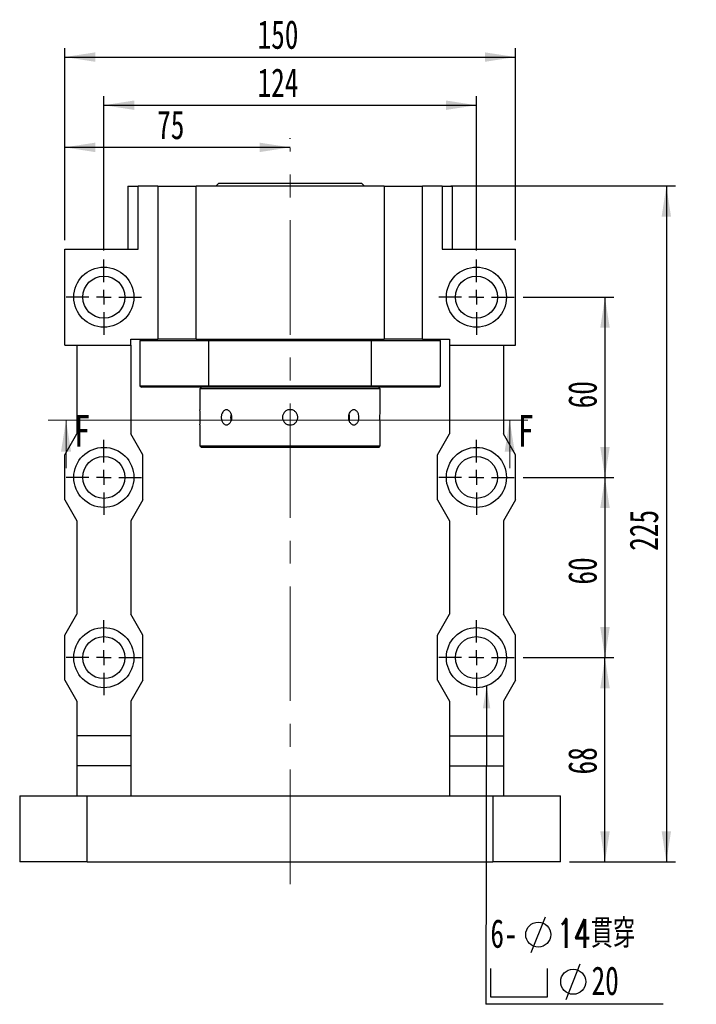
# Paper-space layout 'MBCS40-H' of a CAD drawing. Header units: millimetres. Extents: x 20 to 287, y 0 to 208.
# Tile 2 of 5: x 27 to 102, y 99 to 208. Entities that reach past the tile are written whole.
import ezdxf

# ---------------------------------------------------------------- set-up
doc = ezdxf.new("R2010")
doc.units = ezdxf.units.MM
doc.linetypes.add('CENTERX2', pattern=[20.32, 12.7, -2.54, 2.54, -2.54])
doc.layers.add('圖層0', color=7, linetype='Continuous')
doc.styles.add('SLDTEXTSTYLE0', font='TXT', dxfattribs={"width": 0.7})
doc.styles.add('SLDTEXTSTYLE2', font='TXT', dxfattribs={"width": 0.75})
doc.styles.add('SLDTEXTSTYLE3', font='TXT', dxfattribs={"width": 0.7, "bigfont": 'bigfont'})
doc.dimstyles.new('SLDDIMSTYLE2', dxfattribs={"dimtxt": 0.18, "dimasz": 2.5, "dimexe": 0, "dimexo": 0.0625, "dimgap": 0, "dimtad": 0, "dimtih": 1, "dimtoh": 1, "dimdec": 0, "dimrnd": 1e-09, "dimzin": 0, "dimdsep": 46, "dimtxsty": 'Standard', "dimsah": 1, "dimcen": 0.09, "dimadec": 0, "dimazin": 0, "dimtfac": 2.5, "dimtdec": 0, "dimtofl": 0, "dimtmove": 0, "dimatfit": 3, "dimfxl": 1, "dimfrac": 2, "dimtolj": 1, "dimtzin": 0, "dimarcsym": 0})
doc.dimstyles.new('SLDDIMSTYLE3', dxfattribs={"dimtxt": 3.389974, "dimasz": 2.5, "dimexe": 0, "dimexo": 0.0625, "dimgap": 0.847493, "dimtad": 1, "dimlfac": 3, "dimrnd": 1e-09, "dimzin": 12, "dimdsep": 46, "dimtxsty": 'SLDTEXTSTYLE0', "dimsah": 1, "dimcen": 0.09, "dimadec": 0, "dimazin": 3, "dimtfac": 1, "dimtofl": 0, "dimtmove": 0, "dimatfit": 3, "dimfxl": 1, "dimfrac": 2, "dimtolj": 1, "dimtzin": 12, "dimarcsym": 0})

# ---------------------------------------------------------------- blocks, each defined once
blk = doc.blocks.new('_D_41')
at = {"layer": '圖層0', "color": 7}
for p, q in [((36.2, 182.25), (36.2, 199.38)), ((77.53, 182.25), (77.53, 199.38)), ((36.2, 198.38), (77.53, 198.38))]:
    blk.add_line(p, q, dxfattribs=at)
for points in [[(36.2, 198.38), (39.59, 197.86), (39.59, 198.91)], [(77.53, 198.38), (74.14, 198.91), (74.14, 197.86)]]:
    blk.add_solid(points, dxfattribs=at)
at = {"layer": '圖層0', "color": 7, "insert": (53.25, 202.48), "char_height": 3.175, "attachment_point": 1, "style": 'SLDTEXTSTYLE0'}
blk.add_mtext('124', dxfattribs=at)
blk = doc.blocks.new('_D_42')
at = {"layer": '圖層0', "color": 7}
for p, q in [((82.7, 137.08), (92.79, 137.08)), ((91.79, 114.42), (91.79, 137.08)), ((87.86, 114.42), (92.79, 114.42))]:
    blk.add_line(p, q, dxfattribs=at)
for points in [[(91.79, 137.08), (91.27, 133.69), (92.32, 133.69)], [(91.79, 114.42), (92.32, 117.81), (91.27, 117.81)]]:
    blk.add_solid(points, dxfattribs=at)
at = {"layer": '圖層0', "color": 7, "insert": (87.7, 124.12), "char_height": 3.175, "attachment_point": 1, "rotation": 90, "style": 'SLDTEXTSTYLE0'}
blk.add_mtext('68', dxfattribs=at)
blk = doc.blocks.new('_D_43')
at = {"layer": '圖層0', "color": 7}
for p, q in [((82.7, 157.08), (92.79, 157.08)), ((91.79, 157.08), (91.79, 137.08)), ((82.7, 137.08), (92.79, 137.08))]:
    blk.add_line(p, q, dxfattribs=at)
for points in [[(91.79, 157.08), (91.27, 153.69), (92.32, 153.69)], [(91.79, 137.08), (92.32, 140.47), (91.27, 140.47)]]:
    blk.add_solid(points, dxfattribs=at)
at = {"layer": '圖層0', "color": 7, "insert": (87.7, 145.19), "char_height": 3.175, "attachment_point": 1, "rotation": 90, "style": 'SLDTEXTSTYLE0'}
blk.add_mtext('60', dxfattribs=at)
blk = doc.blocks.new('_D_44')
at = {"layer": '圖層0', "color": 7}
for p, q in [((82.7, 177.08), (92.79, 177.08)), ((91.79, 177.08), (91.79, 157.08)), ((82.7, 157.08), (92.79, 157.08))]:
    blk.add_line(p, q, dxfattribs=at)
for points in [[(91.79, 177.08), (91.27, 173.69), (92.32, 173.69)], [(91.79, 157.08), (92.32, 160.47), (91.27, 160.47)]]:
    blk.add_solid(points, dxfattribs=at)
at = {"layer": '圖層0', "color": 7, "insert": (87.7, 164.75), "char_height": 3.175, "attachment_point": 1, "rotation": 90, "style": 'SLDTEXTSTYLE0'}
blk.add_mtext('60', dxfattribs=at)
blk = doc.blocks.new('_D_45')
at = {"layer": '圖層0', "color": 7}
for p, q in [((31.86, 183.42), (31.86, 194.71)), ((56.86, 194.66), (56.86, 194.71)), ((56.86, 193.71), (31.86, 193.71))]:
    blk.add_line(p, q, dxfattribs=at)
for points in [[(31.86, 193.71), (35.25, 193.18), (35.25, 194.23)], [(56.86, 193.71), (53.47, 194.23), (53.47, 193.18)]]:
    blk.add_solid(points, dxfattribs=at)
at = {"layer": '圖層0', "color": 7, "insert": (42.11, 197.8), "char_height": 3.175, "attachment_point": 1, "style": 'SLDTEXTSTYLE0'}
blk.add_mtext('75', dxfattribs=at)
blk = doc.blocks.new('_D_46')
at = {"layer": '圖層0', "color": 7}
for p, q in [((31.86, 183.42), (31.86, 204.73)), ((81.86, 183.42), (81.86, 204.73)), ((31.86, 203.73), (81.86, 203.73))]:
    blk.add_line(p, q, dxfattribs=at)
for points in [[(31.86, 203.73), (35.25, 203.2), (35.25, 204.25)], [(81.86, 203.73), (78.47, 204.25), (78.47, 203.2)]]:
    blk.add_solid(points, dxfattribs=at)
at = {"layer": '圖層0', "color": 7, "insert": (53.25, 207.82), "char_height": 3.175, "attachment_point": 1, "style": 'SLDTEXTSTYLE0'}
blk.add_mtext('150', dxfattribs=at)
blk = doc.blocks.new('_D_47')
at = {"layer": '圖層0', "color": 7}
for p, q in [((74.71, 189.42), (99.6, 189.42)), ((98.6, 189.42), (98.6, 114.42)), ((87.86, 114.42), (99.6, 114.42))]:
    blk.add_line(p, q, dxfattribs=at)
for points in [[(98.6, 189.42), (98.08, 186.03), (99.12, 186.03)], [(98.6, 114.42), (99.12, 117.81), (98.08, 117.81)]]:
    blk.add_solid(points, dxfattribs=at)
at = {"layer": '圖層0', "color": 7, "insert": (94.51, 148.94), "char_height": 3.175, "attachment_point": 1, "rotation": 90, "style": 'SLDTEXTSTYLE0'}
blk.add_mtext('225', dxfattribs=at)
blk = doc.blocks.new('SW_SYMBOL_HOLE_DIAM')
at = {"layer": '圖層0', "color": 0}
blk.add_line((300, 0), (700, 1000), dxfattribs=at)
blk.add_circle((500, 500), 350, dxfattribs=at)
blk = doc.blocks.new('SW_SYMBOL_HOLE_SPOT')
at = {"layer": '圖層0', "color": 0}
for p, q in [((0, 875), (0, 75)), ((1600, 75), (1600, 875)), ((0, 75), (1600, 75))]:
    blk.add_line(p, q, dxfattribs=at)
blk = doc.blocks.new('SW_NOTE_9')
at = {"layer": '圖層0', "color": 0}
blk.add_line((19.65, 0), (0, 0), dxfattribs=at)
at = {"layer": '圖層0', "color": 0, "xscale": 0.003964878, "yscale": 0.003964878, "zscale": 0.003964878}
for name, p in [('SW_SYMBOL_HOLE_DIAM', (3.81, 5.75)), ('SW_SYMBOL_HOLE_DIAM', (7.69, 0.52)), ('SW_SYMBOL_HOLE_SPOT', (0.49, 0.52))]:
    blk.add_blockref(name, p, dxfattribs=at)
at = {"layer": '圖層0', "color": 0, "char_height": 3.175, "attachment_point": 1}
for s, insert, style in [('6-', (0.49, 9.45), 'SLDTEXTSTYLE0'), ('14\\M+18AD1\\M+190FA', (7.83, 9.45), 'SLDTEXTSTYLE3'), ('20', (11.71, 4.21), 'SLDTEXTSTYLE0')]:
    blk.add_mtext(s, dxfattribs=dict(at, insert=insert, style=style))
blk = doc.blocks.new('SW_CENTERMARKSYMBOL_20')
at = {"layer": '圖層0', "color": 0}
for p, q in [((0, 1.67), (0, 4.17)), ((-1.67, 0), (-4.17, 0)), ((0, 0), (-0.83, 0)), ((0, 0), (0, 0.83)), ((0, 0), (0, -0.83)), ((0, 0), (0.83, 0)), ((1.67, 0), (4.17, 0)), ((0, -1.67), (0, -4.17))]:
    blk.add_line(p, q, dxfattribs=at)
blk = doc.blocks.new('SW_CENTERMARKSYMBOL_21')
at = {"layer": '圖層0', "color": 0}
for p, q in [((0, 1.67), (0, 4.17)), ((-1.67, 0), (-4.17, 0)), ((0, 0), (-0.83, 0)), ((0, 0), (0, 0.83)), ((0, 0), (0, -0.83)), ((0, 0), (0.83, 0)), ((1.67, 0), (4.17, 0)), ((0, -1.67), (0, -4.17))]:
    blk.add_line(p, q, dxfattribs=at)
blk = doc.blocks.new('SW_CENTERMARKSYMBOL_22')
at = {"layer": '圖層0', "color": 0}
for p, q in [((0, 1.67), (0, 4.17)), ((-1.67, 0), (-4.17, 0)), ((0, 0), (-0.83, 0)), ((0, 0), (0, 0.83)), ((0, 0), (0, -0.83)), ((0, 0), (0.83, 0)), ((1.67, 0), (4.17, 0)), ((0, -1.67), (0, -4.17))]:
    blk.add_line(p, q, dxfattribs=at)
blk = doc.blocks.new('SW_CENTERMARKSYMBOL_23')
at = {"layer": '圖層0', "color": 0}
for p, q in [((0, 1.67), (0, 4.17)), ((-1.67, 0), (-4.17, 0)), ((0, 0), (-0.83, 0)), ((0, 0), (0, 0.83)), ((0, 0), (0, -0.83)), ((0, 0), (0.83, 0)), ((1.67, 0), (4.17, 0)), ((0, -1.67), (0, -4.17))]:
    blk.add_line(p, q, dxfattribs=at)
blk = doc.blocks.new('SW_CENTERMARKSYMBOL_24')
at = {"layer": '圖層0', "color": 0}
for p, q in [((0, 1.67), (0, 4.17)), ((-1.67, 0), (-4.17, 0)), ((0, 0), (-0.83, 0)), ((0, 0), (0, 0.83)), ((0, 0), (0, -0.83)), ((0, 0), (0.83, 0)), ((1.67, 0), (4.17, 0)), ((0, -1.67), (0, -4.17))]:
    blk.add_line(p, q, dxfattribs=at)
blk = doc.blocks.new('SW_CENTERMARKSYMBOL_25')
at = {"layer": '圖層0', "color": 0}
for p, q in [((0, 1.67), (0, 4.17)), ((-1.67, 0), (-4.17, 0)), ((0, 0), (-0.83, 0)), ((0, 0), (0, 0.83)), ((0, 0), (0, -0.83)), ((0, 0), (0.83, 0)), ((1.67, 0), (4.17, 0)), ((0, -1.67), (0, -4.17))]:
    blk.add_line(p, q, dxfattribs=at)

psp = doc.layouts.new('MBCS40-H')

# ---------------------------------------------------------------- linework, layer by layer
at = {"color": 7, "linetype": 'Continuous', "lineweight": 25}
for p, q in [((38.8643, 189.4166), (38.8643, 182.4166)), ((38.8643, 189.4166), (40.0153, 189.4166)), ((40.0153, 182.4166), (40.0153, 189.4166)), ((42.1976, 189.4166), (40.0153, 189.4166)), ((42.1976, 189.4166), (42.1976, 172.4166)), ((42.1976, 189.4166), (46.4293, 189.4166)), ((46.4293, 172.4166), (46.4293, 189.4166)), ((67.2992, 189.4166), (46.4293, 189.4166)), ((48.9643, 189.75), (48.6309, 189.4166)), ((48.9643, 189.75), (49.3779, 189.75)), ((49.3779, 189.75), (64.7643, 189.75)), ((65.0976, 189.4166), (64.7643, 189.75)), ((67.2992, 189.4166), (67.2992, 172.4166)), ((67.2992, 189.4166), (71.5309, 189.4166)), ((71.5309, 172.4166), (71.5309, 189.4166)), ((73.7133, 189.4166), (71.5309, 189.4166)), ((73.7133, 189.4166), (73.7133, 182.4166)), ((73.7133, 189.4166), (74.8643, 189.4166)), ((74.8643, 182.4166), (74.8643, 189.4166)), ((31.8643, 171.75), (31.8643, 182.4166)), ((31.8643, 182.4166), (40.0153, 182.4166)), ((73.7133, 182.4166), (81.8643, 182.4166)), ((81.8643, 171.75), (81.8643, 182.4166)), ((31.8643, 171.75), (39.1976, 171.75)), ((33.1976, 171.75), (33.1976, 161.9166)), ((39.1976, 171.75), (39.1976, 172.4166)), ((39.1976, 172.4166), (41.6282, 172.4166)), ((39.1976, 171.75), (39.1976, 161.9166)), ((40.3643, 172.4166), (40.1976, 172.25)), ((40.1976, 172.25), (40.1976, 167.25)), ((47.8211, 172.25), (40.1976, 172.25)), ((41.6282, 172.4166), (42.1976, 172.4166)), ((46.4293, 172.4166), (42.1976, 172.4166)), ((46.4293, 172.4166), (67.2992, 172.4166)), ((65.9074, 172.25), (47.8211, 172.25)), ((47.8211, 172.25), (47.8211, 167.25)), ((65.9074, 167.25), (65.9074, 172.25)), ((73.5309, 172.25), (65.9074, 172.25)), ((71.5309, 172.4166), (67.2992, 172.4166)), ((71.5309, 172.4166), (72.1004, 172.4166)), ((72.1004, 172.4166), (74.5309, 172.4166)), ((73.5309, 172.25), (73.3643, 172.4166)), ((73.5309, 167.25), (73.5309, 172.25)), ((74.5309, 172.4166), (74.5309, 171.75)), ((74.5309, 171.75), (81.8643, 171.75)), ((74.5309, 171.75), (74.5309, 161.9166)), ((80.5309, 171.75), (80.5309, 161.9166)), ((40.1976, 167.25), (40.3643, 167.0833)), ((40.1976, 167.25), (47.8211, 167.25)), ((47.8211, 167.25), (65.9074, 167.25)), ((65.9074, 167.25), (73.5309, 167.25)), ((73.3643, 167.0833), (73.5309, 167.25)), ((47.8704, 167.0833), (40.3643, 167.0833)), ((47.0309, 167.0833), (46.8643, 166.9166)), ((46.8643, 166.9166), (46.8643, 164.5894)), ((66.8643, 166.9166), (46.8643, 166.9166)), ((65.8581, 167.0833), (47.8704, 167.0833)), ((73.3643, 167.0833), (65.8581, 167.0833)), ((66.8643, 166.9166), (66.6976, 167.0833)), ((66.8643, 164.5894), (66.8643, 166.9166)), ((46.8643, 162.9), (46.8643, 160.5833)), ((66.8643, 160.5833), (66.8643, 162.9)), ((31.8643, 159.5833), (33.1976, 161.9166)), ((40.5309, 159.5833), (39.1976, 161.9166)), ((73.1976, 159.5833), (74.5309, 161.9166)), ((81.8643, 159.5833), (80.5309, 161.9166)), ((31.8643, 154.5833), (31.8643, 159.5833)), ((40.5309, 154.5833), (40.5309, 159.5833)), ((46.8643, 160.5833), (47.0309, 160.4166)), ((46.8643, 160.5833), (66.8643, 160.5833)), ((66.6976, 160.4166), (47.0309, 160.4166)), ((66.6976, 160.4166), (66.8643, 160.5833)), ((73.1976, 154.5833), (73.1976, 159.5833)), ((81.8643, 154.5833), (81.8643, 159.5833)), ((31.8643, 154.5833), (33.1976, 152.25)), ((40.5309, 154.5833), (39.1976, 152.25)), ((73.1976, 154.5833), (74.5309, 152.25)), ((81.8643, 154.5833), (80.5309, 152.25)), ((33.1976, 152.25), (33.1976, 141.9166)), ((39.1976, 152.25), (39.1976, 141.9166)), ((74.5309, 152.25), (74.5309, 141.9166)), ((80.5309, 152.25), (80.5309, 141.9166)), ((31.8643, 139.5833), (33.1976, 141.9166)), ((40.5309, 139.5833), (39.1976, 141.9166)), ((73.1976, 139.5833), (74.5309, 141.9166)), ((81.8643, 139.5833), (80.5309, 141.9166)), ((31.8643, 134.5833), (31.8643, 139.5833)), ((40.5309, 134.5833), (40.5309, 139.5833)), ((73.1976, 134.5833), (73.1976, 139.5833)), ((81.8643, 134.5833), (81.8643, 139.5833)), ((31.8643, 134.5833), (33.1976, 132.25)), ((40.5309, 134.5833), (39.1976, 132.25)), ((73.1976, 134.5833), (74.5309, 132.25)), ((81.8643, 134.5833), (80.5309, 132.25)), ((33.1976, 132.25), (33.1976, 128.4166)), ((39.1976, 132.25), (39.1976, 128.4166)), ((74.5309, 132.25), (74.5309, 128.4166)), ((80.5309, 132.25), (80.5309, 128.4166)), ((39.1976, 128.4166), (33.1976, 128.4166)), ((33.1976, 128.4166), (33.1976, 125.0833)), ((39.1976, 128.4166), (39.1976, 125.0833)), ((74.5309, 128.4166), (80.5309, 128.4166)), ((74.5309, 128.4166), (74.5309, 125.0833)), ((80.5309, 128.4166), (80.5309, 125.0833)), ((39.1976, 125.0833), (33.1976, 125.0833)), ((33.1976, 125.0833), (33.1976, 121.75)), ((39.1976, 125.0833), (39.1976, 121.75)), ((74.5309, 125.0833), (80.5309, 125.0833)), ((74.5309, 125.0833), (74.5309, 121.75)), ((80.5309, 125.0833), (80.5309, 121.75)), ((26.8643, 121.75), (26.8643, 114.4166)), ((26.8643, 121.75), (34.3643, 121.75)), ((34.3643, 114.4166), (34.3643, 121.75)), ((34.3643, 121.75), (79.3643, 121.75)), ((79.3643, 121.75), (79.3643, 114.4166)), ((79.3643, 121.75), (86.8643, 121.75)), ((86.8643, 114.4166), (86.8643, 121.75)), ((34.3643, 114.4166), (26.8643, 114.4166)), ((34.3643, 114.4166), (79.3643, 114.4166)), ((86.8643, 114.4166), (79.3643, 114.4166))]:
    psp.add_line(p, q, dxfattribs=at)
at = {"color": 7, "linetype": 'Continuous', "lineweight": 18}
for p, q in [((83.2224, 163.4335), (30.0046, 163.4335)), ((32.0046, 158.1135), (32.0046, 163.4335)), ((81.2224, 158.1135), (81.2224, 163.4335))]:
    psp.add_line(p, q, dxfattribs=at)
at = {"color": 7, "linetype": 'Continuous', "lineweight": 25, "flags": 128}
for points in [[(63.4639, 163.75), (63.4351, 164.0075), (63.4011, 164.1244)], [(63.3999, 163.3722), (63.4351, 163.4925), (63.4639, 163.75)]]:
    psp.add_lwpolyline(points, dxfattribs=at)
at = {"color": 7, "linetype": 'Continuous', "lineweight": 25}
for centre, radius in [((36.1976, 177.0833), 3.3333), ((77.5309, 177.0833), 3.3333), ((36.1976, 177.0833), 2.3333), ((77.5309, 177.0833), 2.3333), ((36.1976, 157.0833), 3.3333), ((77.5309, 157.0833), 3.3333), ((36.1976, 157.0833), 2.3333), ((77.5309, 157.0833), 2.3333), ((36.1976, 137.0833), 3.3333), ((77.5309, 137.0833), 3.3333), ((36.1976, 137.0833), 2.3333), ((77.5309, 137.0833), 2.3333)]:
    psp.add_circle(centre, radius, dxfattribs=at)
for centre, radius, start, end in [((36.8835, 163.7499), 10.0169, 355.132397, 4.807508), ((51.4022, 163.75), 1.1381, 160.98217, 199.350093)]:
    psp.add_arc(centre, radius, start, end, dxfattribs=at)
for points in [[(47.8211, 172.25), (47.8375, 172.3055), (47.854, 172.3611), (47.8704, 172.4166)], [(65.8581, 172.4166), (65.8746, 172.3611), (65.891, 172.3055), (65.9074, 172.25)], [(47.8704, 167.0833), (47.854, 167.1389), (47.8375, 167.1944), (47.8211, 167.25)], [(65.9074, 167.25), (65.891, 167.1944), (65.8746, 167.1389), (65.8581, 167.0833)]]:
    psp.add_open_spline(points, degree=3, dxfattribs=at)
for points, knots in [([(50.407, 163.75), (50.407, 163.6949), (50.4029, 163.6407), (50.3867, 163.5342), (50.3744, 163.4813), (50.3426, 163.3804), (50.3231, 163.3325), (50.2774, 163.2419), (50.2509, 163.1991), (50.1933, 163.1222), (50.1621, 163.0878), (50.0947, 163.0268), (50.059, 163.001), (49.9859, 162.9594), (49.9478, 162.9434), (49.8705, 162.922), (49.832, 162.9167), (49.7551, 162.9166), (49.7163, 162.922), (49.642, 162.9433), (49.6061, 162.959), (49.537, 163.0008), (49.5039, 163.0268), (49.443, 163.0871), (49.4149, 163.1216), (49.3631, 163.1993), (49.3403, 163.2414), (49.3006, 163.3316), (49.2835, 163.3803), (49.2562, 163.4813), (49.2459, 163.5332), (49.2321, 163.64), (49.2285, 163.6953), (49.2285, 163.8041), (49.2319, 163.8581), (49.2457, 163.9656), (49.2561, 164.0183), (49.2967, 164.1688), (49.3374, 164.2618), (49.414, 164.3771), (49.4426, 164.4123), (49.5037, 164.4729), (49.5361, 164.4985), (49.6051, 164.5404), (49.6417, 164.5565), (49.7158, 164.5778), (49.7537, 164.5832), (49.8315, 164.5834), (49.8702, 164.578), (49.9468, 164.5569), (49.9851, 164.5409), (50.0588, 164.4992), (50.094, 164.4736), (50.161, 164.4132), (50.193, 164.3781), (50.2506, 164.3013), (50.2766, 164.2594), (50.3227, 164.1684), (50.3424, 164.1199), (50.39, 163.9696), (50.407, 163.8601), (50.407, 163.75)], [0, 0, 0, 0, 0.03125, 0.03125, 0.0625, 0.0625, 0.09375, 0.09375, 0.125, 0.125, 0.15625, 0.15625, 0.1875, 0.1875, 0.21875, 0.21875, 0.25, 0.25, 0.28125, 0.28125, 0.3125, 0.3125, 0.34375, 0.34375, 0.375, 0.375, 0.40625, 0.40625, 0.4375, 0.4375, 0.46875, 0.46875, 0.5, 0.5, 0.53125, 0.53125, 0.5625, 0.5625, 0.625, 0.625, 0.65625, 0.65625, 0.6875, 0.6875, 0.71875, 0.71875, 0.75, 0.75, 0.78125, 0.78125, 0.8125, 0.8125, 0.84375, 0.84375, 0.875, 0.875, 0.90625, 0.90625, 0.9375, 0.9375, 1, 1, 1, 1]), ([(56.8643, 162.9), (56.8081, 162.9), (56.7528, 162.9055), (56.6442, 162.9271), (56.5902, 162.9434), (56.4872, 162.9861), (56.4384, 163.0122), (56.3461, 163.0739), (56.3023, 163.1098), (56.224, 163.1882), (56.1888, 163.231), (56.1267, 163.3239), (56.1003, 163.3733), (56.0579, 163.4756), (56.0415, 163.5292), (56.0197, 163.6389), (56.0143, 163.694), (56.0142, 163.805), (56.0197, 163.8613), (56.0414, 163.9703), (56.0575, 164.0233), (56.1001, 164.1263), (56.1267, 164.176), (56.1882, 164.2681), (56.2233, 164.311), (56.3026, 164.3904), (56.3455, 164.4256), (56.4375, 164.4872), (56.4872, 164.5138), (56.5902, 164.5565), (56.6432, 164.5726), (56.7521, 164.5944), (56.8085, 164.6), (56.9194, 164.6), (56.9746, 164.5946), (57.0842, 164.5729), (57.1379, 164.5566), (57.2403, 164.5143), (57.2897, 164.488), (57.3827, 164.4259), (57.4255, 164.3907), (57.5039, 164.3124), (57.5399, 164.2688), (57.6016, 164.1764), (57.6278, 164.1276), (57.6705, 164.0248), (57.6869, 163.9708), (57.7086, 163.8621), (57.7142, 163.8069), (57.7143, 163.6947), (57.7088, 163.6393), (57.6873, 163.5306), (57.671, 163.4767), (57.6284, 163.3736), (57.6024, 163.3248), (57.5408, 163.2324), (57.5049, 163.1886), (57.4266, 163.1102), (57.3839, 163.075), (57.2911, 163.0128), (57.2416, 162.9863), (57.0883, 162.9226), (56.9766, 162.9), (56.8643, 162.9)], [0, 0, 0, 0, 0.03125, 0.03125, 0.0625, 0.0625, 0.09375, 0.09375, 0.125, 0.125, 0.15625, 0.15625, 0.1875, 0.1875, 0.21875, 0.21875, 0.25, 0.25, 0.28125, 0.28125, 0.3125, 0.3125, 0.34375, 0.34375, 0.375, 0.375, 0.40625, 0.40625, 0.4375, 0.4375, 0.46875, 0.46875, 0.5, 0.5, 0.53125, 0.53125, 0.5625, 0.5625, 0.59375, 0.59375, 0.625, 0.625, 0.65625, 0.65625, 0.6875, 0.6875, 0.71875, 0.71875, 0.75, 0.75, 0.78125, 0.78125, 0.8125, 0.8125, 0.84375, 0.84375, 0.875, 0.875, 0.90625, 0.90625, 0.9375, 0.9375, 1, 1, 1, 1]), ([(64.5, 163.75), (64.5, 163.6949), (64.4965, 163.6407), (64.4827, 163.5342), (64.4723, 163.4813), (64.445, 163.3804), (64.4283, 163.3325), (64.3885, 163.2419), (64.3652, 163.1991), (64.3141, 163.1222), (64.286, 163.0878), (64.2246, 163.0268), (64.1917, 163.001), (64.1231, 162.9594), (64.0868, 162.9434), (64.012, 162.922), (63.9741, 162.9167), (63.8972, 162.9166), (63.8578, 162.922), (63.781, 162.9433), (63.7434, 162.959), (63.6697, 163.0008), (63.6339, 163.0268), (63.5671, 163.0871), (63.5357, 163.1216), (63.4774, 163.1993), (63.4514, 163.2414), (63.4058, 163.3316), (63.386, 163.3803), (63.3541, 163.4813), (63.342, 163.5332), (63.3257, 163.64), (63.3215, 163.6953), (63.3215, 163.8041), (63.3255, 163.8581), (63.3418, 163.9656), (63.354, 164.0183), (63.4014, 164.1688), (63.4485, 164.2618), (63.5347, 164.3771), (63.5666, 164.4123), (63.6336, 164.4729), (63.6688, 164.4985), (63.7423, 164.5404), (63.7807, 164.5565), (63.8572, 164.5778), (63.8958, 164.5832), (63.9737, 164.5834), (64.0117, 164.578), (64.0858, 164.5569), (64.1223, 164.5409), (64.1915, 164.4992), (64.224, 164.4736), (64.2851, 164.4132), (64.3138, 164.3781), (64.365, 164.3013), (64.3878, 164.2594), (64.4279, 164.1684), (64.4449, 164.1199), (64.4857, 163.9696), (64.5, 163.8601), (64.5, 163.75)], [0, 0, 0, 0, 0.03125, 0.03125, 0.0625, 0.0625, 0.09375, 0.09375, 0.125, 0.125, 0.15625, 0.15625, 0.1875, 0.1875, 0.21875, 0.21875, 0.25, 0.25, 0.28125, 0.28125, 0.3125, 0.3125, 0.34375, 0.34375, 0.375, 0.375, 0.40625, 0.40625, 0.4375, 0.4375, 0.46875, 0.46875, 0.5, 0.5, 0.53125, 0.53125, 0.5625, 0.5625, 0.625, 0.625, 0.65625, 0.65625, 0.6875, 0.6875, 0.71875, 0.71875, 0.75, 0.75, 0.78125, 0.78125, 0.8125, 0.8125, 0.84375, 0.84375, 0.875, 0.875, 0.90625, 0.90625, 0.9375, 0.9375, 1, 1, 1, 1]), ([(66.8643, 162.9), (66.8634, 162.9093), (66.8618, 162.9281), (66.8504, 163.074), (66.8377, 163.2892), (66.8285, 163.5584), (66.8272, 163.8486), (66.834, 164.1269), (66.8463, 164.3647), (66.8581, 164.5271), (66.8646, 164.6045), (66.8636, 164.5924), (66.8634, 164.5894)], [0, 0, 0, 0, 0.1071073, 0.21420578, 0.32154523, 0.42904594, 0.53628315, 0.64324344, 0.75034422, 0.8577853, 0.96523473, 1, 1, 1, 1])]:
    psp.add_open_spline(points, degree=3, knots=knots, dxfattribs=at)
at = {"color": 7, "linetype": 'Continuous', "lineweight": 18}
for points in [[(32.0046, 163.4335), (31.4446, 159.9335), (32.5646, 159.9335)], [(81.2224, 163.4335), (80.6624, 159.9335), (81.7824, 159.9335)]]:
    psp.add_solid(points, dxfattribs=at)
at = {"layer": '圖層0', "color": 7, "linetype": 'CENTERX2', "lineweight": 18}
psp.add_line((56.8643, 111.9548), (56.8643, 193.656), dxfattribs=at)

# ---------------------------------------------------------------- block references
at = {"layer": '圖層0', "color": 7}
for name, p in [('SW_CENTERMARKSYMBOL_21', (36.1976, 177.0833)), ('SW_CENTERMARKSYMBOL_20', (77.5309, 177.0833)), ('SW_CENTERMARKSYMBOL_24', (36.1976, 157.0833)), ('SW_CENTERMARKSYMBOL_23', (77.5309, 157.0833)), ('SW_CENTERMARKSYMBOL_25', (36.1976, 137.0833)), ('SW_CENTERMARKSYMBOL_22', (77.5309, 137.0833)), ('SW_NOTE_9', (78.5921, 98.6126))]:
    psp.add_blockref(name, p, dxfattribs=at)

# ---------------------------------------------------------------- texts
at = {"color": 7, "linetype": 'Continuous', "char_height": 3.5, "attachment_point": 1, "style": 'SLDTEXTSTYLE2'}
for insert in [(32.9018, 164.0013), (82.1196, 164.0013)]:
    psp.add_mtext('F', dxfattribs=dict(at, insert=insert))

# ---------------------------------------------------------------- dimensions: what is measured, and where the dimension line sits
at = {"layer": '圖層0', "color": 7}
for base, p1, p2, picture, middle in [((81.8643, 203.7257), (31.8643, 182.4166), (81.8643, 182.4166), '_D_46', (56.2323, 203.7257)), ((77.5309, 198.3846), (36.1976, 181.25), (77.5309, 181.25), '_D_41', (56.2323, 198.3846)), ((31.8643, 193.7055), (56.8643, 193.656), (31.8643, 182.4166), '_D_45', (44.0926, 193.7055))]:
    dim = psp.add_linear_dim(base=base, p1=p1, p2=p2, dimstyle='SLDDIMSTYLE3', dxfattribs=at)
    dim.commit()
    dim.dimension.update_dxf_attribs({"geometry": picture, "text_midpoint": middle, "dimtype": 160})
for base, p1, p2, picture, middle in [((98.6006, 114.4166), (73.7133, 189.4166), (86.8643, 114.4166), '_D_47', (98.6006, 151.9166)), ((91.7941, 157.0833), (81.6976, 177.0833), (81.6976, 157.0833), '_D_44', (91.7941, 166.7352)), ((91.7941, 137.0833), (81.6976, 157.0833), (81.6976, 137.0833), '_D_43', (91.7941, 147.179)), ((91.7941, 137.0833), (86.8643, 114.4166), (81.6976, 137.0833), '_D_42', (91.7941, 126.1106))]:
    dim = psp.add_linear_dim(base=base, p1=p1, p2=p2, angle=90, dimstyle='SLDDIMSTYLE3', dxfattribs=at)
    dim.commit()
    dim.dimension.update_dxf_attribs({"geometry": picture, "text_midpoint": middle, "dimtype": 160})

# ---------------------------------------------------------------- leaders
psp.add_leader([(78.6662, 133.9493), (78.5921, 98.6126)], dimstyle='SLDDIMSTYLE2', dxfattribs=at)

doc.saveas('drawing.dxf')
